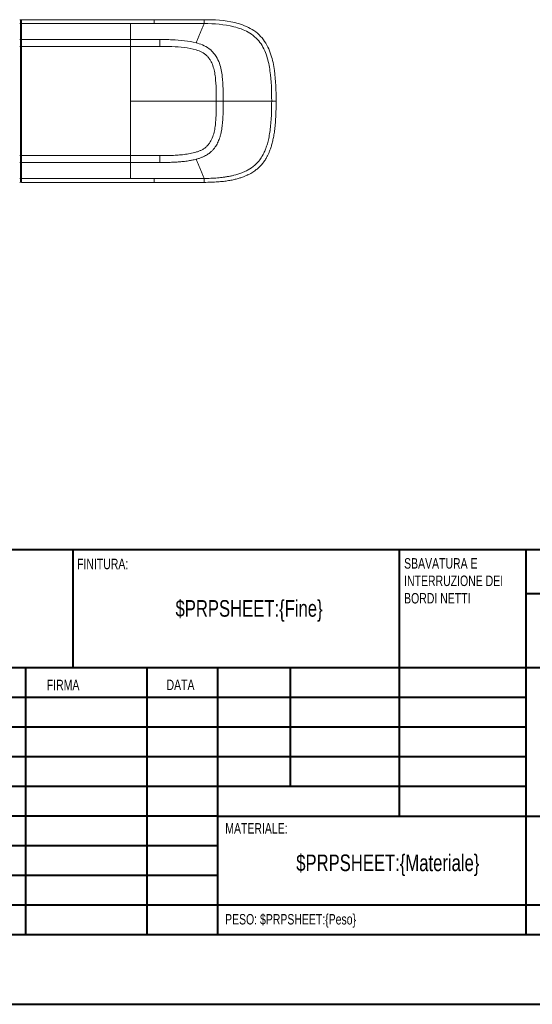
# Model space of a CAD drawing. Header units: millimetres. Extents: x 0 to 420, y 0 to 297.
# Tile 3 of 5: x 249 to 323, y 0 to 141. Entities that reach past the tile are written whole.
import ezdxf

# ---------------------------------------------------------------- set-up
doc = ezdxf.new("R2010")
doc.units = ezdxf.units.MM
doc.styles.add('SLDTEXTSTYLE0', font='TXT', dxfattribs={"width": 0.75})

# ---------------------------------------------------------------- blocks, each defined once
blk = doc.blocks.new('SW_NOTE_0')
at = {"color": 0, "linetype": 'Continuous', "lineweight": 0, "char_height": 1.5, "attachment_point": 1, "style": 'SLDTEXTSTYLE0'}
for s, insert in [('SBAVATURA E', (0, 1.93)), ('INTERRUZIONE DEI', (0, -0.57)), ('BORDI NETTI', (0, -3.07))]:
    blk.add_mtext(s, dxfattribs=dict(at, insert=insert))

msp = doc.modelspace()

# ---------------------------------------------------------------- linework, layer by layer
at = {"color": 7, "linetype": 'Continuous', "lineweight": 15}
for p, q in [((249.28980604, 141.45621137), (268.34144726, 141.45621137)), ((249.28980604, 140.90301942), (249.28980604, 141.45621137)), ((249.28980604, 140.90301942), (264.94746938, 140.90301942)), ((249.28980604, 138.59954888), (249.28980604, 140.90301942)), ((268.34144726, 140.90301942), (264.94746938, 140.90301942)), ((249.28980604, 138.59954888), (264.94748925, 138.59954888)), ((249.28980604, 137.62151613), (249.28980604, 138.59954888)), ((249.28980604, 121.95757319), (249.28980604, 137.62151613)), ((249.28980604, 137.62151613), (264.94751905, 137.62151613)), ((264.94751905, 121.95757319), (249.28980604, 121.95757319)), ((249.28980604, 120.97954044), (249.28980604, 121.95757319)), ((264.94751905, 120.97954044), (249.28980604, 120.97954044)), ((249.28980604, 118.67606989), (249.28980604, 120.97954044)), ((264.94746938, 118.67606989), (249.28980604, 118.67606989)), ((249.28980604, 118.12287794), (249.28980604, 118.67606989)), ((268.34144726, 118.67606989), (264.94746938, 118.67606989)), ((268.34144726, 118.12287794), (249.28980604, 118.12287794))]:
    msp.add_line(p, q, dxfattribs=at)
at = {"color": 7, "linetype": 'Continuous', "lineweight": 40}
for p, q in [((222.87884357, 65.46478016), (410.07884357, 65.46478016)), ((256.67884357, 48.46478016), (256.67884357, 65.46478016)), ((303.47884357, 65.46478016), (303.47884357, 27.21478016)), ((321.67884357, 65.46478016), (321.67884357, 10.21478016)), ((410.07884357, 59.08978016), (321.67884357, 59.08978016)), ((410.07884357, 48.46478016), (222.87884357, 48.46478016)), ((249.869796, 48.46478016), (249.869796, 10.21478016)), ((267.27776973, 48.46478016), (267.27776973, 10.21478016)), ((277.47884357, 10.21478016), (277.47884357, 48.46478016)), ((287.87884357, 31.46478016), (287.87884357, 48.46478016)), ((321.67884357, 44.21478016), (222.87884357, 44.21478016)), ((321.67884357, 39.96478016), (222.87884357, 39.96478016)), ((321.67884357, 35.71478016), (222.87884357, 35.71478016)), ((321.67884357, 31.46478016), (222.87884357, 31.46478016)), ((277.47884357, 27.21478016), (222.87884357, 27.21478016)), ((277.47884357, 27.21478016), (410.07884357, 27.21478016)), ((277.47884357, 22.96470816), (222.87884357, 22.96470816)), ((277.47884357, 18.71478016), (222.87884357, 18.71478016)), ((222.87884357, 14.46478016), (410.07884357, 14.46478016)), ((25.07884357, 10.21478016), (410.07884357, 10.21478016)), ((0.07884357, 0.21478016), (420.07884357, 0.21478016))]:
    msp.add_line(p, q, dxfattribs=at)
at = {"color": 7, "linetype": 'Continuous', "lineweight": 15, "flags": 128}
for points in [[(269.15559704, 138.60036968), (267.05151334, 138.59991334), (264.94751905, 138.59951721)], [(264.94740978, 137.62147267), (267.05194051, 137.62186631), (269.15647124, 137.62226367)]]:
    msp.add_lwpolyline(points, dxfattribs=at)
at = {"color": 7, "linetype": 'Continuous', "lineweight": 15}
for centre, start, end in [((249.02314069, 141.32287799), 359.999999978, 89.9999999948), ((249.28980736, 141.32287799), 90.0000000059, 180.0000000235), ((249.02314069, 118.25621133), 270, 359.9999999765), ((249.28980736, 118.25621133), 180.0000000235, 269.999999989)]:
    msp.add_arc(centre, 0.13333333, start, end, dxfattribs=at)
for points, knots in [([(249.15647402, 141.32287799), (249.15647402, 141.32219444), (249.15647402, 141.32083111), (249.15647402, 141.30991515), (249.15647402, 141.28931208), (249.15647402, 141.25336951), (249.15647402, 141.19667449), (249.15647402, 141.12573403), (249.15647402, 141.04292921), (249.15647402, 140.95140893), (249.15647402, 140.88471669), (249.15647402, 140.85129199)], [0, 0, 0, 0, 0.0817373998, 0.16302492, 0.2446062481, 0.3721284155, 0.5000556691, 0.6275778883, 0.7555051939, 0.8774645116, 1, 1, 1, 1]), ([(249.15647402, 141.32287799), (249.15647402, 141.32287799), (249.15647402, 141.31286378), (249.15647402, 141.27000704), (249.15647402, 141.23712202), (249.15647402, 141.15136605), (249.15647402, 141.0985801), (249.15647402, 140.98120946), (249.15647402, 140.9167681), (249.15647402, 140.85129199)], [0, 0, 0, 0, 0.25, 0.25, 0.5, 0.5, 0.75, 0.75, 1, 1, 1, 1]), ([(268.34144329, 141.45621133), (268.34144329, 141.45621133), (268.34144329, 141.44446487), (268.34144329, 141.39419527), (268.34144329, 141.35562229), (268.34144329, 141.25503325), (268.34144329, 141.19311687), (268.34144329, 141.05544317), (268.34144329, 140.97985394), (268.34144329, 140.90304986)], [0, 0, 0, 0, 0.25, 0.25, 0.5, 0.5, 0.75, 0.75, 1, 1, 1, 1]), ([(285.82314069, 129.7895447), (285.82314069, 131.2408144), (285.78497591, 132.69638796), (285.47287381, 134.93061279), (285.32484902, 135.68094272), (284.8436511, 137.16906917), (284.49713599, 137.92594133), (283.49704466, 139.25227942), (282.82360335, 139.81700551), (281.39290314, 140.60548357), (280.62765438, 140.85951218), (278.40675144, 141.38122188), (276.94894162, 141.45621133), (275.48980736, 141.45621133)], [0, 0, 0, 0, 0.25, 0.25, 0.375, 0.375, 0.5, 0.5, 0.625, 0.625, 0.75, 0.75, 1, 1, 1, 1]), ([(275.50086773, 140.89513774), (275.50045531, 140.97254401), (275.49987639, 141.04901598), (275.49839703, 141.18861564), (275.49749677, 141.2515631), (275.49547967, 141.35388721), (275.49436496, 141.39315546), (275.49208439, 141.44429041), (275.49092084, 141.45621133), (275.48980737, 141.45621133)], [0, 0, 0, 0, 0.25, 0.25, 0.5, 0.5, 0.75, 0.75, 1, 1, 1, 1]), ([(249.15647402, 140.85129199), (249.15647402, 140.86348434), (249.14345655, 140.87776856), (249.09138664, 140.89796951), (249.05456766, 140.90301974), (249.02314069, 140.90301974)], [0, 0, 0, 0, 0.5, 0.5, 1, 1, 1, 1]), ([(249.28980736, 140.90301974), (249.25838039, 140.90301974), (249.2215614, 140.89796951), (249.1694915, 140.87776856), (249.15647402, 140.86348434), (249.15647402, 140.85129199)], [0, 0, 0, 0, 0.5, 0.5, 1, 1, 1, 1]), ([(249.15647402, 140.85129199), (249.15647402, 140.66094302), (249.15647402, 140.28026152), (249.15647402, 139.7064309), (249.15647402, 139.13077158), (249.15647402, 138.74521476), (249.15647402, 138.55242802)], [0, 0, 0, 0, 0.25001080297, 0.49999999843, 0.74998919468, 1, 1, 1, 1]), ([(275.50086767, 140.89513337), (275.27915134, 140.89679403), (274.82487305, 140.90019657), (274.12713941, 140.9025859), (273.39685974, 140.90362644), (272.63402927, 140.9037168), (271.72484056, 140.90343682), (270.6801457, 140.90331311), (269.51079431, 140.90311996), (268.73122681, 140.90304956), (268.34144318, 140.90301436)], [0, 0, 0, 0, 0.0929102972, 0.1903654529, 0.2923677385, 0.3989169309, 0.5100118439, 0.6733412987, 0.8366706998, 1, 1, 1, 1]), ([(274.34922038, 138.13748318), (274.41553835, 138.29624718), (274.54753118, 138.61223559), (274.74355649, 139.08159116), (274.93690585, 139.54456681), (275.12748394, 140.00093781), (275.31540749, 140.45096153), (275.43923913, 140.74753477), (275.50086767, 140.89513337)], [0, 0, 0, 0, 0.1706937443, 0.3397322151, 0.5071474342, 0.6729733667, 0.8372453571, 1, 1, 1, 1]), ([(275.50086772, 140.89513774), (276.93415456, 140.88273238), (278.36204643, 140.79108057), (280.46471583, 140.27132788), (281.17447643, 140.02350406), (282.46292371, 139.29617189), (283.04989127, 138.79480999), (283.93539892, 137.6104828), (284.25229453, 136.92276876), (284.70076911, 135.53264779), (284.84320409, 134.81609137), (285.14420169, 132.65966599), (285.18345191, 131.22418663), (285.18345248, 129.78954466)], [0, 0, 0, 0, 0.25, 0.25, 0.375, 0.375, 0.5, 0.5, 0.625, 0.625, 0.75, 0.75, 1, 1, 1, 1]), ([(249.15647402, 138.55242802), (249.15647402, 138.56353451), (249.14345655, 138.57654656), (249.09138664, 138.59494838), (249.05456766, 138.59954884), (249.02314069, 138.59954884)], [0, 0, 0, 0, 0.5, 0.5, 1, 1, 1, 1]), ([(249.28980736, 138.59954884), (249.25838039, 138.59954884), (249.2215614, 138.59494838), (249.1694915, 138.57654656), (249.15647402, 138.56353451), (249.15647402, 138.55242802)], [0, 0, 0, 0, 0.5, 0.5, 1, 1, 1, 1]), ([(249.15647402, 138.55242802), (249.15647402, 138.51467013), (249.15647402, 138.43922112), (249.15647402, 138.32422202), (249.15647402, 138.20809355), (249.15647402, 138.05178756), (249.15647402, 137.85391608), (249.15647402, 137.69381716), (249.15647402, 137.61368421)], [0, 0, 0, 0, 0.1251648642, 0.2501083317, 0.3750085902, 0.500044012, 0.7497612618, 1, 1, 1, 1]), ([(264.94752126, 138.59951704), (264.94752126, 138.44360717), (264.94752127, 138.28234497), (264.94752127, 138.11841044), (264.94752128, 137.95447488), (264.94752128, 137.78788919), (264.94752129, 137.62151618)], [0, 0, 0, 0, 0.49997908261, 0.49997908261, 0.49997908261, 0.999961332, 0.999961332, 0.999961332, 0.999961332]), ([(274.35003938, 138.14046716), (273.78661875, 138.28985774), (273.23522218, 138.37795136), (272.68754515, 138.44338504), (272.07866307, 138.51613119), (271.48234882, 138.55382277), (270.8890066, 138.57802467), (270.74067104, 138.58407515), (270.59292873, 138.58906938), (270.4463972, 138.59313636), (270.29986566, 138.59720334), (270.15151476, 138.60208811), (270.00917107, 138.60156007), (269.72448369, 138.60050398), (269.43977136, 138.60017246), (269.15499934, 138.60078505)], [0.05494538, 0.05494538, 0.05494538, 0.05494538, 0.0572454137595, 0.0572454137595, 0.0572454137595, 0.0598024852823, 0.0598024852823, 0.0598024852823, 0.060441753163, 0.060441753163, 0.060441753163, 0.0610810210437, 0.0610810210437, 0.0610810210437, 0.062359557, 0.062359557, 0.062359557, 0.062359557]), ([(269.15530054, 138.60037052), (269.15554391, 138.44353739), (269.15579201, 138.28131715), (269.15604064, 138.11642532), (269.15616506, 138.03390688), (269.15628961, 137.95072522), (269.15641375, 137.8672423), (269.15647582, 137.82550084), (269.15653779, 137.78368418), (269.15659959, 137.74183779), (269.15665823, 137.70213031), (269.15671669, 137.66239731), (269.15677499, 137.62267384)], [-0.00000039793, -0.00000039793, -0.00000039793, -0.00000039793, 0.50277264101, 0.50277264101, 0.50277264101, 0.75438030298, 0.75438030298, 0.75438030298, 0.88018413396, 0.88018413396, 0.88018413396, 0.999557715, 0.999557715, 0.999557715, 0.999557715]), ([(249.15647402, 137.61368421), (249.15647402, 137.61553022), (249.14345655, 137.61769296), (249.09138664, 137.62075153), (249.05456766, 137.62151618), (249.02314069, 137.62151618)], [0, 0, 0, 0, 0.5, 0.5, 1, 1, 1, 1]), ([(249.15647402, 137.61368421), (249.15647402, 137.61553022), (249.1694915, 137.61769296), (249.2215614, 137.62075153), (249.25838039, 137.62151618), (249.28980736, 137.62151618)], [0, 0, 0, 0, 0.5, 0.5, 1, 1, 1, 1]), ([(249.15647402, 137.61368421), (249.15647402, 137.28793708), (249.15647402, 136.63649971), (249.15647402, 135.65892891), (249.15647402, 134.68118962), (249.15647402, 133.70324345), (249.15647402, 132.72510067), (249.15647402, 131.74675862), (249.15647402, 130.76821771), (249.15647402, 129.59385941), (249.15647402, 128.22384103), (249.15647402, 126.65844036), (249.15647402, 125.09352051), (249.15647402, 123.52898429), (249.15647402, 122.48664306), (249.15647402, 121.96540511)], [0, 0, 0, 0, 0.0625147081, 0.1250184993, 0.1875147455, 0.2500068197, 0.3124980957, 0.3749919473, 0.437491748, 0.5000008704, 0.6000042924, 0.6999920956, 0.799978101, 0.8999761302, 1, 1, 1, 1]), ([(264.94746449, 129.78954466), (264.94746214, 130.11614321), (264.94745743, 130.76928216), (264.94745042, 131.74886813), (264.94744347, 132.72822703), (264.9474366, 133.70735817), (264.9474298, 134.68626434), (264.94742304, 135.66493525), (264.94741628, 136.64340953), (264.94741169, 137.29543898), (264.94740939, 137.62147756)], [0, 0, 0, 0, 0.1250307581, 0.25003925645, 0.37503222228, 0.50001638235, 0.62499847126, 0.74998524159, 0.87498347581, 1, 1, 1, 1]), ([(269.15677499, 137.62267384), (269.44408879, 137.6219975), (269.73106365, 137.62226581), (270.0178311, 137.62325304), (270.16126528, 137.62374683), (270.30474507, 137.61843081), (270.44820586, 137.61408678), (270.59166666, 137.60974274), (270.73600658, 137.60447604), (270.88063109, 137.59817076), (271.45912915, 137.57294965), (272.03794362, 137.53434274), (272.61737807, 137.46227613), (273.19681251, 137.39020951), (273.77441305, 137.29043188), (274.3386435, 137.12034351), (274.62075872, 137.03529932), (274.89952368, 136.93180189), (275.16699289, 136.79483122), (275.43446211, 136.65786055), (275.67898553, 136.48916045), (275.88536362, 136.28166962), (275.98855266, 136.17792421), (276.07689846, 136.06498302), (276.16120193, 135.95365463), (276.24550541, 135.84232623), (276.32388816, 135.72894316), (276.39484711, 135.61059205), (276.53676502, 135.37388984), (276.65073929, 135.12341982), (276.74395382, 134.86237437), (276.83716835, 134.60132892), (276.90949453, 134.32779743), (276.96688709, 134.05191172), (277.02427965, 133.776026), (277.06692784, 133.49620861), (277.10046901, 133.21397113), (277.16755136, 132.64949617), (277.19781422, 132.0799572), (277.21424492, 131.50901263), (277.23067563, 130.93806806), (277.23228428, 130.3652287), (277.23058607, 129.79051989)], [0.041902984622, 0.041902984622, 0.041902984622, 0.041902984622, 0.043181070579, 0.043181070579, 0.043181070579, 0.043820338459, 0.043820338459, 0.043820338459, 0.04445960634, 0.04445960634, 0.04445960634, 0.047016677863, 0.047016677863, 0.047016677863, 0.049573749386, 0.049573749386, 0.049573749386, 0.050852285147, 0.050852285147, 0.050852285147, 0.052130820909, 0.052130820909, 0.052130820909, 0.052770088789, 0.052770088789, 0.052770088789, 0.05340935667, 0.05340935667, 0.05340935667, 0.054687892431, 0.054687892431, 0.054687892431, 0.055966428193, 0.055966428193, 0.055966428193, 0.057244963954, 0.057244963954, 0.057244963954, 0.059802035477, 0.059802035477, 0.059802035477, 0.062359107, 0.062359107, 0.062359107, 0.062359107]), ([(278.22653679, 129.78954466), (278.2282266, 130.36486916), (278.22672648, 130.94419617), (278.21001199, 131.53009118), (278.19329751, 132.1159862), (278.16281789, 132.70949056), (278.09111548, 133.3183366), (278.05526427, 133.62275962), (278.0091488, 133.93061127), (277.94434088, 134.24427069), (277.87953295, 134.55793011), (277.79607808, 134.88021572), (277.67887799, 135.20635104), (277.56167791, 135.53248637), (277.40965708, 135.8678354), (277.19831142, 136.1989133), (277.09263858, 136.36445225), (276.97628842, 136.52105275), (276.84828263, 136.6737162), (276.72027685, 136.82637966), (276.5808587, 136.97862953), (276.43326367, 137.11115158), (276.13807363, 137.37619569), (275.8201165, 137.57382603), (275.4967945, 137.7294414), (275.1734725, 137.88505677), (274.85413895, 137.99710496), (274.53939485, 138.08803168), (274.47611846, 138.10631166), (274.41300384, 138.12377217), (274.35003938, 138.14046716)], [0.041902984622, 0.041902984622, 0.041902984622, 0.041902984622, 0.044460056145, 0.044460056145, 0.044460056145, 0.047017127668, 0.047017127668, 0.047017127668, 0.04829566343, 0.04829566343, 0.04829566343, 0.049574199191, 0.049574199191, 0.049574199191, 0.050852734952, 0.050852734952, 0.050852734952, 0.051492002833, 0.051492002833, 0.051492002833, 0.052131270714, 0.052131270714, 0.052131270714, 0.053409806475, 0.053409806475, 0.053409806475, 0.054688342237, 0.054688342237, 0.054688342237, 0.05494538, 0.05494538, 0.05494538, 0.05494538]), ([(264.94746449, 129.78954466), (264.94746214, 129.46294611), (264.94745743, 128.80980715), (264.94745042, 127.83022119), (264.94744347, 126.85086228), (264.9474366, 125.87173115), (264.9474298, 124.89282498), (264.94742304, 123.91415407), (264.94741628, 122.93567978), (264.94741169, 122.28365034), (264.94740939, 121.95761176)], [0, 0, 0, 0, 0.1250307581, 0.25003925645, 0.37503222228, 0.50001638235, 0.62499847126, 0.74998524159, 0.87498347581, 1, 1, 1, 1]), ([(277.22976461, 129.78954466), (275.18307904, 129.78954456), (273.13608221, 129.78954454), (270.06545439, 129.78954456), (269.04188812, 129.78954457), (266.99471682, 129.7895446), (265.9711125, 129.78954462), (264.94746449, 129.78954466)], [0, 0, 0, 0, 0.5, 0.5, 0.75, 0.75, 1, 1, 1, 1]), ([(269.15647126, 121.95641476), (269.29980954, 121.95664594), (269.5148166, 121.95699272), (269.80149245, 121.95648844), (270.01649526, 121.95544166), (270.23150765, 121.95769325), (270.52432985, 121.96753818), (271.03404956, 121.98528629), (271.76041372, 122.02636863), (272.62198822, 122.1097896), (273.47640297, 122.23779552), (274.17736415, 122.40176196), (274.72284584, 122.58195375), (275.11907061, 122.75115487), (275.49361029, 122.96328589), (275.7765184, 123.18432561), (275.97523655, 123.38876714), (276.11027916, 123.55686833), (276.24026763, 123.72973616), (276.48145891, 124.08836531), (276.75657521, 124.67727576), (276.97921791, 125.50943544), (277.10939246, 126.3593649), (277.18270355, 127.21533338), (277.21801559, 128.07245389), (277.2316459, 128.93048137), (277.23093969, 129.50230413), (277.23058615, 129.78856942)], [0, 0, 0, 0, 0.031191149, 0.046786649, 0.0623821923, 0.0779774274, 0.0935730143, 0.1261356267, 0.1889634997, 0.2518529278, 0.3144322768, 0.3768523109, 0.4082123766, 0.439344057, 0.4704564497, 0.5016355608, 0.5170721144, 0.5324035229, 0.548522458, 0.5641301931, 0.6264004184, 0.6887055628, 0.7510719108, 0.8132771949, 0.8755698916, 0.9377079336, 1, 1, 1, 1]), ([(278.22653679, 129.78954466), (278.22699532, 129.56820286), (278.22824166, 128.96656117), (278.21664033, 128.11509008), (278.17775796, 127.19622714), (278.11280812, 126.37787176), (278.00487968, 125.59940989), (277.86466225, 124.95461524), (277.68676284, 124.36483799), (277.48587896, 123.87915376), (277.26199941, 123.47477317), (277.06945424, 123.18135253), (276.85044092, 122.89171876), (276.62693386, 122.64791719), (276.44385025, 122.4755621), (276.28104448, 122.33608976), (276.08470798, 122.18889156), (275.83216337, 122.02866385), (275.53194252, 121.8669642), (275.17984147, 121.71010261), (274.77383221, 121.56152553), (274.4922594, 121.48205096), (274.34921738, 121.44167701)], [0, 0, 0, 0, 0.0656629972, 0.1784823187, 0.2525822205, 0.3384628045, 0.4219257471, 0.4855299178, 0.5339958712, 0.6045506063, 0.6409142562, 0.6709740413, 0.7086039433, 0.7485252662, 0.7689331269, 0.78318587, 0.8121217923, 0.8416542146, 0.8718516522, 0.9132208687, 0.9559152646, 1, 1, 1, 1]), ([(285.82314069, 129.78954461), (285.82247693, 129.57283669), (285.82118682, 129.15163616), (285.80997309, 128.5376378), (285.79187981, 127.95868016), (285.76647103, 127.41312135), (285.73407621, 126.89938328), (285.69491364, 126.4159497), (285.64929827, 125.96136486), (285.5975839, 125.5342321), (285.54017064, 125.13321241), (285.47749663, 124.75702313), (285.41003375, 124.40443656), (285.33828263, 124.07427875), (285.26276797, 123.76542811), (285.18403398, 123.4768143), (285.10263997, 123.20741694), (285.01915609, 122.95626454), (284.93415923, 122.72243338), (284.84822902, 122.50504651), (284.76194407, 122.30327279), (284.6758783, 122.11632602), (284.59059748, 121.94346412), (284.50665596, 121.78398841), (284.42459358, 121.63724289), (284.34493276, 121.50261365), (284.26817579, 121.37952826), (284.19480234, 121.26745523), (284.12526708, 121.16590352), (284.05999766, 121.07442211), (284.0015221, 120.99547453), (283.94336969, 120.91942941), (283.87842561, 120.83721231), (283.79652026, 120.73767755), (283.69643873, 120.62191224), (283.57670737, 120.49120289), (283.43557857, 120.34703304), (283.27101362, 120.19108098), (283.08066393, 120.0252173), (282.86185089, 119.85150211), (282.61154468, 119.6721815), (282.32634193, 119.48968247), (282.00244187, 119.30660584), (281.63562018, 119.1257165), (281.22119944, 118.94993151), (280.75401528, 118.78230581), (280.22837802, 118.62602023), (279.63803004, 118.48435812), (278.97609995, 118.36073548), (278.23505411, 118.2585047), (277.40664868, 118.18175626), (276.48187166, 118.13174843), (275.8321376, 118.1259389), (275.48980736, 118.12287799)], [0, 0, 0, 0, 0.03524398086, 0.06850134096, 0.09987017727, 0.12944575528, 0.15732045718, 0.18358370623, 0.20832186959, 0.23161814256, 0.25355241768, 0.2742011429, 0.29363717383, 0.31192962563, 0.32914373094, 0.34534071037, 0.36057766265, 0.3749074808, 0.38837880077, 0.40103598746, 0.41291916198, 0.42406427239, 0.43450320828, 0.44426395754, 0.45337080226, 0.46184454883, 0.46970278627, 0.47696016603, 0.4836286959, 0.48971804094, 0.49523582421, 0.49960600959, 0.50528698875, 0.51227482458, 0.52056848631, 0.53017233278, 0.54109912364, 0.55337355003, 0.56703623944, 0.58214814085, 0.59879513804, 0.61709268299, 0.63719020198, 0.65927502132, 0.68357560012, 0.71036394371, 0.73995718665, 0.77271845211, 0.80905718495, 0.84942920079, 0.89433669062, 0.94432838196, 1, 1, 1, 1]), ([(275.50086772, 118.68395157), (275.65729322, 118.68597259), (275.97083255, 118.69002353), (276.44198975, 118.70572704), (276.91489536, 118.72951881), (277.38930117, 118.76309272), (277.86481896, 118.80783056), (278.34092838, 118.86524385), (278.81695716, 118.93706578), (279.29208112, 119.02509432), (279.99703543, 119.18313411), (280.77021902, 119.41986802), (281.44347198, 119.71792744), (282.0774911, 120.05396327), (282.76622274, 120.53684342), (283.34936353, 121.16516647), (283.69621466, 121.66231312), (283.91011072, 122.01696915), (284.13967, 122.47101189), (284.36900244, 123.02898898), (284.58452783, 123.69267982), (284.77363624, 124.46234127), (284.92854296, 125.33595454), (285.04810983, 126.31062917), (285.12878324, 127.38420814), (285.1761659, 128.55481197), (285.18096131, 129.36740776), (285.18345248, 129.78954466)], [0, 0, 0, 0, 0.02689776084, 0.0539138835, 0.08105143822, 0.10830976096, 0.13568287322, 0.16316775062, 0.19075747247, 0.21844905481, 0.24623386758, 0.31497599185, 0.35704746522, 0.37261963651, 0.43835621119, 0.50052163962, 0.518825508, 0.54253905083, 0.57166503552, 0.60621514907, 0.6461556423, 0.69152972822, 0.74236873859, 0.79861318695, 0.860293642, 0.92742368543, 1, 1, 1, 1]), ([(277.23058644, 129.79051989), (277.27033677, 129.79048105), (277.31008315, 129.7904422), (277.34982082, 129.79040335), (277.39169916, 129.79036241), (277.43356833, 129.79032147), (277.47542429, 129.79028053), (277.55913621, 129.79019864), (277.64279532, 129.79011677), (277.72636938, 129.79003494), (277.89351751, 129.78987127), (278.06032527, 129.78970776), (278.22653679, 129.78954466)], [-0.000000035, -0.000000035, -0.000000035, -0.000000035, 0.1193731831, 0.1193731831, 0.1193731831, 0.2451770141, 0.2451770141, 0.2451770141, 0.4967846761, 0.4967846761, 0.4967846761, 1, 1, 1, 1]), ([(285.18345248, 129.78954466), (285.1464213, 129.78954466), (285.02605798, 129.78954466), (284.57252337, 129.78954466), (283.49112098, 129.78954466), (282.38058283, 129.78954466), (281.13387832, 129.78954466), (280.30186155, 129.78954466), (279.36313542, 129.78954466), (278.79853784, 129.78954466), (278.43030334, 129.78954466), (278.28083685, 129.78954466), (278.22653679, 129.78954466)], [0.079866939, 0.079866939, 0.079866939, 0.079866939, 0.09375, 0.125, 0.25, 0.5, 0.54296875, 0.71875, 0.8125, 0.89453125, 0.9296875, 0.949805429, 0.949805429, 0.949805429, 0.949805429]), ([(285.18345248, 129.78954481), (285.26540021, 129.78954481), (285.34989167, 129.78954481), (285.50837028, 129.78954481), (285.58201749, 129.78954481), (285.70257909, 129.7895448), (285.74925166, 129.78954479), (285.809472, 129.78954478), (285.82314069, 129.78954478), (285.82314069, 129.78954478)], [0, 0, 0, 0, 0.25, 0.25, 0.5, 0.5, 0.75, 0.75, 1, 1, 1, 1]), ([(249.15647402, 121.96540511), (249.15647402, 121.9635591), (249.14345655, 121.96139636), (249.09138664, 121.95833778), (249.05456766, 121.95757314), (249.02314069, 121.95757314)], [0, 0, 0, 0, 0.5, 0.5, 1, 1, 1, 1]), ([(249.15647402, 121.96540511), (249.15647402, 121.92530544), (249.15647402, 121.84517702), (249.15647402, 121.72554618), (249.15647402, 121.60653533), (249.15647402, 121.44902075), (249.15647402, 121.25391805), (249.15647402, 121.1024662), (249.15647402, 121.02666129)], [0, 0, 0, 0, 0.1251648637, 0.2501083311, 0.3750085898, 0.500044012, 0.7497612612, 1, 1, 1, 1]), ([(249.28980736, 121.95757314), (249.25838039, 121.95757314), (249.2215614, 121.95833778), (249.1694915, 121.96139636), (249.15647402, 121.9635591), (249.15647402, 121.96540511)], [0, 0, 0, 0, 0.5, 0.5, 1, 1, 1, 1]), ([(264.94752129, 121.95757314), (264.94752128, 121.79120012), (264.94752128, 121.62461444), (264.94752127, 121.46067887), (264.94752127, 121.29674435), (264.94752126, 121.13548215), (264.94752126, 120.97957227)], [0, 0, 0, 0, 0.49998224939, 0.49998224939, 0.49998224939, 0.999961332, 0.999961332, 0.999961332, 0.999961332]), ([(269.15559973, 120.97871943), (269.15574043, 121.13467307), (269.15588523, 121.29595495), (269.15603174, 121.45989766), (269.15617826, 121.62385408), (269.15632646, 121.79044976), (269.15647382, 121.95683549)], [0, 0, 0, 0, 0.49997908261, 0.49997908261, 0.49997908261, 1, 1, 1, 1]), ([(249.15647402, 121.02666129), (249.15647402, 121.01555481), (249.14345655, 121.00254276), (249.09138664, 120.98414094), (249.05456766, 120.97954048), (249.02314069, 120.97954048)], [0, 0, 0, 0, 0.5, 0.5, 1, 1, 1, 1]), ([(249.28980736, 120.97954048), (249.25838039, 120.97954048), (249.2215614, 120.98414094), (249.1694915, 121.00254276), (249.15647402, 121.01555481), (249.15647402, 121.02666129)], [0, 0, 0, 0, 0.5, 0.5, 1, 1, 1, 1]), ([(269.15530029, 120.97829571), (269.37224074, 120.97846836), (269.62744511, 120.97867145), (269.94359514, 120.97763805), (270.0976894, 120.97732742), (270.26840414, 120.98079534), (270.50442418, 120.98769899), (270.81492855, 120.99736717), (271.25676885, 121.01686901), (271.81831198, 121.04956958), (272.49996278, 121.10944829), (273.08928205, 121.18467086), (273.52295736, 121.25640109), (273.80200427, 121.30954154), (274.07674387, 121.36883708), (274.25970799, 121.41552004), (274.35004021, 121.43856815)], [0, 0, 0, 0, 0.1244529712, 0.146403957, 0.1813703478, 0.2128489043, 0.2443550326, 0.3168333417, 0.3910654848, 0.4980780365, 0.6395084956, 0.7835568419, 0.838780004, 0.8916711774, 0.9465163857, 1, 1, 1, 1]), ([(274.3492195, 121.44167758), (274.41256406, 121.29023995), (274.53998007, 120.98562693), (274.73134656, 120.528685), (274.92334769, 120.06899387), (275.11571248, 119.60765901), (275.3084209, 119.14510485), (275.43659166, 118.83797394), (275.50086772, 118.68395157)], [0, 0, 0, 0, 0.1628227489, 0.3275139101, 0.4937766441, 0.66135294, 0.8301726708, 1, 1, 1, 1]), ([(249.15647402, 118.72779733), (249.15647402, 118.71560498), (249.14345655, 118.70132075), (249.09138664, 118.68111981), (249.05456766, 118.67606957), (249.02314069, 118.67606957)], [0, 0, 0, 0, 0.5, 0.5, 1, 1, 1, 1]), ([(249.15647402, 118.72779733), (249.15647402, 118.70538714), (249.15647402, 118.66069011), (249.15647402, 118.59768068), (249.15647402, 118.5273307), (249.15647402, 118.45345649), (249.15647402, 118.38256199), (249.15647402, 118.32570482), (249.15647402, 118.28574771), (249.15647402, 118.26075133), (249.15647402, 118.25772704), (249.15647402, 118.25621132)], [0, 0, 0, 0, 0.0817373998, 0.1630249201, 0.2446062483, 0.3721284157, 0.5000556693, 0.6275778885, 0.7555051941, 0.8774645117, 1, 1, 1, 1]), ([(249.28980736, 118.67606957), (249.25838039, 118.67606957), (249.2215614, 118.68111981), (249.1694915, 118.70132075), (249.15647402, 118.71560498), (249.15647402, 118.72779733)], [0, 0, 0, 0, 0.5, 0.5, 1, 1, 1, 1]), ([(249.15647402, 118.72779733), (249.15647402, 118.66232122), (249.15647402, 118.59787986), (249.15647402, 118.48050922), (249.15647402, 118.42772327), (249.15647402, 118.3419673), (249.15647402, 118.30908227), (249.15647402, 118.26622554), (249.15647402, 118.25621132), (249.15647402, 118.25621132)], [0, 0, 0, 0, 0.25, 0.25, 0.5, 0.5, 0.75, 0.75, 1, 1, 1, 1]), ([(268.34144329, 118.12287799), (268.34144329, 118.12287799), (268.34144329, 118.13462445), (268.34144329, 118.18489405), (268.34144329, 118.22346703), (268.34144329, 118.32405607), (268.34144329, 118.38597245), (268.34144329, 118.52364615), (268.34144329, 118.59923538), (268.34144329, 118.67603946)], [0, 0, 0, 0, 0.25, 0.25, 0.5, 0.5, 0.75, 0.75, 1, 1, 1, 1]), ([(275.50086772, 118.68395158), (274.29308355, 118.67371026), (273.1068791, 118.67541411), (270.72414309, 118.67583624), (269.53278703, 118.67598438), (268.34144362, 118.67603946)], [0, 0, 0, 0, 0.5, 0.5, 1, 1, 1, 1]), ([(275.50086773, 118.68395158), (275.50045531, 118.60654531), (275.49987639, 118.53007334), (275.49839703, 118.39047368), (275.49749677, 118.32752622), (275.49547967, 118.2252021), (275.49436496, 118.18593386), (275.49208439, 118.13479891), (275.49092084, 118.12287799), (275.48980737, 118.12287799)], [0, 0, 0, 0, 0.25, 0.25, 0.5, 0.5, 0.75, 0.75, 1, 1, 1, 1]), ([(275.48980736, 118.12287799), (275.22544903, 118.12287799), (274.62981366, 118.12287799), (273.64059872, 118.12287799), (272.71360204, 118.12287799), (271.511761, 118.12287799), (270.11818528, 118.12287799), (268.92675469, 118.12287799), (268.34144362, 118.12287799)], [0, 0, 0, 0, 0.1109451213, 0.2499744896, 0.4151497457, 0.4999849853, 0.754358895, 1, 1, 1, 1])]:
    msp.add_open_spline(points, degree=3, knots=knots, dxfattribs=at)
for points in [[(268.34144362, 141.45621133), (269.53283778, 141.45621133), (271.91562609, 141.45621133), (274.2984136, 141.45621133), (275.48980736, 141.45621133)], [(249.15647402, 140.85129199), (249.15647402, 140.09082682), (249.15647402, 139.32427366), (249.15647402, 138.55242802)], [(264.94746567, 140.9030598), (264.94753268, 140.14063758), (264.94753313, 139.37283974), (264.94746557, 138.5995487)], [(249.15647402, 138.55242802), (249.15647402, 138.25313104), (249.15647402, 137.93307467), (249.15647402, 137.61368421)], [(249.15647402, 137.61368421), (249.15647402, 132.40659766), (249.15647402, 127.17249166), (249.15647402, 121.96540511)], [(249.15647402, 121.96540511), (249.15647402, 121.64601465), (249.15647402, 121.32595828), (249.15647402, 121.02666129)], [(264.94740939, 121.95761176), (266.35042314, 121.95735301), (267.75346206, 121.95709424), (269.1564728, 121.95683549)], [(249.15647402, 118.72779733), (249.15647402, 119.4882625), (249.15647402, 120.25481566), (249.15647402, 121.02666129)], [(249.15647402, 121.02666129), (249.15647402, 120.25481566), (249.15647402, 119.4882625), (249.15647402, 118.72779733)], [(264.94746567, 118.67602952), (264.94753268, 119.43845174), (264.94753313, 120.20624958), (264.94746557, 120.97954062)], [(264.94752188, 120.97954808), (266.35021371, 120.97934063), (267.75290464, 120.97920638), (269.15560004, 120.97871034)]]:
    msp.add_open_spline(points, degree=3, dxfattribs=at)

# ---------------------------------------------------------------- block references
at = {"color": 7, "linetype": 'Continuous', "lineweight": 0}
msp.add_blockref('SW_NOTE_0', (304.18805925, 62.2842698), dxfattribs=at)

# ---------------------------------------------------------------- texts
at = {"color": 7, "linetype": 'Continuous', "lineweight": 0, "style": 'SLDTEXTSTYLE0'}
for s, insert, char_height, attachment_point in [('FINITURA:', (257.25013573, 64.13405215), 1.5, 1), ('$PRPSHEET:\\{Fine\\}', (281.9404768, 58.19595071), 2.38125, 2), ('FIRMA', (252.91243113, 46.77653654), 1.5, 1), ('DATA', (270.09354553, 46.79095938), 1.5, 1), ('MATERIALE:', (278.52470587, 26.20083645), 1.5, 1), ('$PRPSHEET:\\{Materiale\\}', (301.84983419, 21.70034585), 2.38125, 2), ('PESO: $PRPSHEET:\\{Peso\\}', (278.49665469, 13.16409206), 1.4986, 1)]:
    msp.add_mtext(s, dxfattribs=dict(at, insert=insert, char_height=char_height, attachment_point=attachment_point))

doc.saveas('drawing.dxf')
